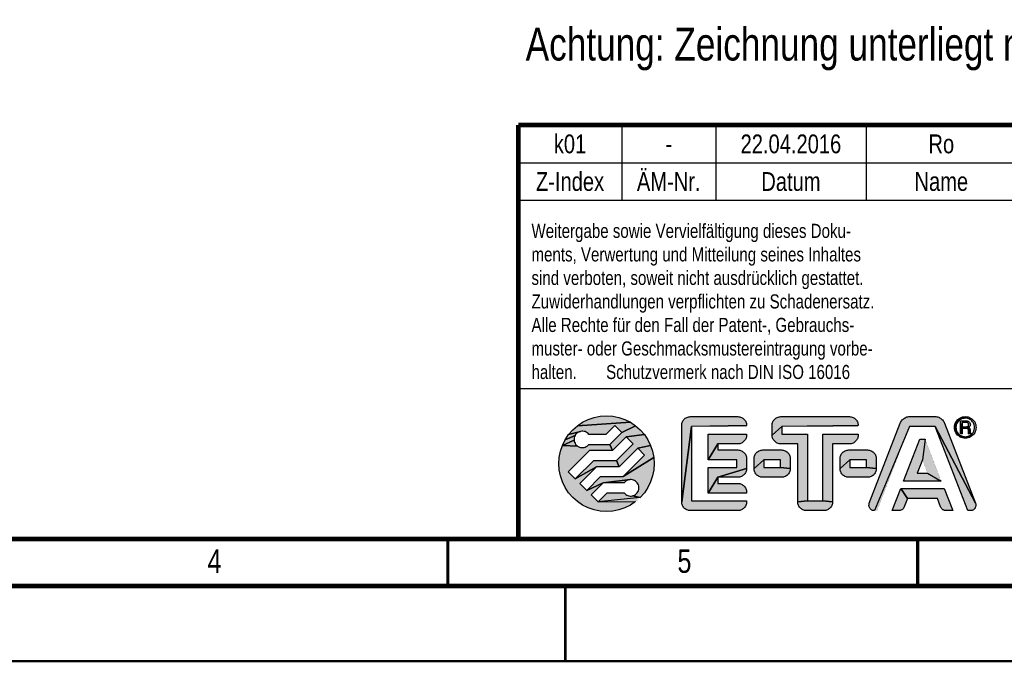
# Model space of a CAD drawing. Extents: x 0 to 420, y 0 to 297.
# Tile 14 of 36: x 172 to 277, y 0 to 68. Entities that reach past the tile are written whole.
import ezdxf

# ---------------------------------------------------------------- set-up
doc = ezdxf.new("R2010")
doc.units = 0
doc.header["$LTSCALE"] = 23.1
for name, color, linetype in [('T-REX12-TA1-1XX_DXF_FORMAT', 7, 'CONTINUOUS'), ('T-REX12-TA1-1XX_DXF_TEXT', 7, 'CONTINUOUS'), ('T-REX12-TA1-DXF_CONTINUOUS_LINE', 7, 'CONTINUOUS')]:
    doc.layers.add(name, color=color, linetype=linetype)
doc.styles.get("Standard").update_dxf_attribs({"font": 'txt', "width": 0.8})

# ---------------------------------------------------------------- blocks, each defined once
blk = doc.blocks.new('FRM-LOGO_BL3', base_point=(251.5, 21))
at = {"layer": 'T-REX12-TA1-DXF_CONTINUOUS_LINE', "linetype": 'CONTINUOUS'}
for points in [[(235.27, 25.06), (234.31, 24.1), (232.5, 24.1), (232.42, 24.19), (232.33, 24.28), (232.22, 24.34), (232.11, 24.4), (231.99, 24.43), (231.87, 24.45), (231.74, 24.45), (231.62, 24.43), (230.35, 24.09), (230.79, 24.59), (231.29, 25.03), (236.92, 25.4), (237.47, 25.03), (236.01, 24.32)], [(234.38, 26.08), (235.04, 26.04), (235.69, 25.91), (236.32, 25.69), (236.92, 25.4), (231.29, 25.03), (231.84, 25.4), (232.43, 25.69), (233.06, 25.91), (233.72, 26.04)], [(243.21, 25.99), (243.3, 26), (248.35, 26), (248.45, 25.99), (248.55, 25.98), (248.64, 25.95), (248.73, 25.92), (248.82, 25.88), (248.9, 25.82), (248.97, 25.76), (249.04, 25.69), (249.1, 25.62), (249.16, 25.54), (249.2, 25.45), (249.23, 25.36), (249.26, 25.27), (249.27, 25.17), (249.28, 25.07), (243.43, 24.95), (242.38, 16.92), (242.38, 25.07), (242.38, 25.17), (242.4, 25.27), (242.42, 25.36), (242.46, 25.45), (242.5, 25.54), (242.56, 25.62), (242.62, 25.69), (242.69, 25.76), (242.76, 25.82), (242.84, 25.88), (242.93, 25.92), (243.02, 25.95), (243.11, 25.98)], [(252.83, 25.99), (252.93, 26), (260.23, 26), (260.33, 25.99), (260.42, 25.98), (260.51, 25.95), (260.61, 25.92), (260.69, 25.88), (260.77, 25.82), (260.85, 25.76), (260.92, 25.69), (260.98, 25.62), (261.03, 25.54), (261.07, 25.45), (261.11, 25.36), (261.13, 25.27), (261.15, 25.17), (261.15, 25.07), (253.05, 24.95), (252, 24.02), (252, 25.07), (252.01, 25.17), (252.02, 25.27), (252.05, 25.36), (252.08, 25.45), (252.13, 25.54), (252.18, 25.62), (252.24, 25.69), (252.31, 25.76), (252.39, 25.82), (252.47, 25.88), (252.55, 25.92), (252.64, 25.95), (252.74, 25.98)], [(266.55, 26), (266.65, 26), (269.32, 26), (269.43, 26), (269.53, 25.98), (269.63, 25.96), (269.72, 25.93), (269.82, 25.88), (269.9, 25.83), (269.99, 25.78), (270.07, 25.71), (270.14, 25.64), (270.2, 25.56), (270.26, 25.48), (270.31, 25.39), (270.35, 25.3), (273.64, 16.78), (269.36, 24.95), (266.62, 24.95), (262.88, 16), (262.81, 16), (262.75, 16.01), (262.68, 16.03), (262.62, 16.06), (262.57, 16.09), (262.51, 16.13), (262.47, 16.17), (262.42, 16.22), (262.39, 16.28), (262.35, 16.34), (262.33, 16.4), (262.31, 16.46), (262.3, 16.52), (262.3, 16.59), (262.31, 16.66), (262.32, 16.72), (262.34, 16.78), (265.63, 25.3), (265.67, 25.39), (265.72, 25.48), (265.78, 25.56), (265.84, 25.64), (265.91, 25.71), (265.99, 25.78), (266.07, 25.83), (266.16, 25.88), (266.26, 25.93), (266.35, 25.96), (266.45, 25.98)], [(271.76, 25.45), (271.69, 25.34), (271.63, 25.23), (271.59, 25.11), (271.57, 24.98), (271.56, 24.85), (271.41, 24.7), (271.4, 24.85), (271.41, 25), (271.44, 25.15), (271.49, 25.29), (271.55, 25.43), (271.85, 25.55)], [(272.17, 25.76), (272.05, 25.71), (271.95, 25.64), (271.85, 25.55), (271.55, 25.43), (271.64, 25.55), (271.74, 25.66), (271.85, 25.76), (272.42, 25.83), (272.29, 25.81)], [(272.55, 26), (272.7, 25.99), (272.85, 25.96), (272.99, 25.91), (273.12, 25.85), (273.25, 25.76), (273.36, 25.66), (273.46, 25.55), (273.55, 25.43), (273.61, 25.29), (273.66, 25.15), (273.69, 25), (273.7, 24.85), (273.69, 24.7), (273.66, 24.55), (273.61, 24.41), (273.55, 24.28), (273.46, 24.15), (273.36, 24.04), (273.25, 23.94), (272.81, 23.89), (272.93, 23.94), (273.04, 23.99), (273.15, 24.06), (273.25, 24.15), (273.33, 24.25), (273.41, 24.35), (273.46, 24.47), (273.51, 24.59), (273.53, 24.72), (273.54, 24.85), (273.53, 24.98), (273.51, 25.11), (273.46, 25.23), (273.41, 25.34), (273.33, 25.45), (273.25, 25.55), (273.15, 25.64), (273.04, 25.71), (272.93, 25.76), (272.81, 25.81), (272.68, 25.83), (272.55, 25.84), (272.42, 25.83), (271.85, 25.76), (271.97, 25.85), (272.11, 25.91), (272.25, 25.96), (272.4, 25.99)], [(272.23, 25.38), (272.05, 24.16), (272.05, 25.54), (272.71, 25.54), (272.76, 25.54), (272.8, 25.53), (272.85, 25.51), (272.89, 25.49), (272.94, 25.46), (272.97, 25.43), (273, 25.4), (273.03, 25.35), (273.05, 25.31), (273.07, 25.27), (273.08, 25.22), (273.09, 25.17), (273.08, 25.12), (273.07, 25.07), (273.06, 25.02), (273.04, 24.98), (273.01, 24.94), (272.98, 24.9), (272.71, 24.91), (272.74, 24.92), (272.76, 24.93), (272.79, 24.94), (272.82, 24.96), (272.84, 24.98), (272.86, 25), (272.88, 25.03), (272.89, 25.06), (272.9, 25.09), (272.91, 25.12), (272.91, 25.15), (272.91, 25.18), (272.9, 25.21), (272.89, 25.24), (272.88, 25.26), (272.86, 25.29), (272.84, 25.31), (272.82, 25.33), (272.79, 25.35), (272.76, 25.36), (272.74, 25.37), (272.71, 25.38), (272.68, 25.38)], [(272.68, 24.91), (272.71, 24.91), (272.98, 24.9), (272.23, 24.75), (272.23, 24.16), (272.05, 24.16), (272.23, 25.38), (272.23, 24.91)], [(231.1, 24.1), (231.04, 23.99), (229.98, 23.54), (230.35, 24.09), (231.62, 24.43), (231.5, 24.39), (231.38, 24.34), (231.28, 24.28), (231.19, 24.19)], [(237.97, 24.59), (238.41, 24.09), (236.48, 23.85), (235.02, 22.38), (234.74, 23.05), (236.01, 24.32), (237.47, 25.03)], [(249.28, 17.05), (249.28, 16.92), (249.27, 16.83), (249.26, 16.73), (249.23, 16.64), (249.2, 16.55), (249.16, 16.46), (249.1, 16.38), (249.04, 16.31), (248.97, 16.24), (248.9, 16.18), (248.82, 16.12), (248.73, 16.08), (248.64, 16.05), (248.55, 16.02), (248.45, 16.01), (248.35, 16), (243.3, 16), (243.21, 16.01), (243.11, 16.02), (243.02, 16.05), (242.93, 16.08), (242.84, 16.12), (242.76, 16.18), (242.69, 16.24), (242.62, 16.31), (242.56, 16.38), (242.5, 16.46), (242.46, 16.55), (242.42, 16.64), (242.4, 16.73), (242.38, 16.83), (242.38, 16.92), (243.43, 24.95), (243.43, 17.05)], [(248.45, 23.11), (248.35, 23.1), (246.23, 23.1), (245.18, 21.4), (245.18, 24.15), (249.28, 24.15), (249.28, 24.02), (249.27, 23.93), (249.26, 23.83), (249.23, 23.74), (249.2, 23.65), (249.16, 23.56), (249.1, 23.48), (249.04, 23.41), (248.97, 23.34), (248.9, 23.28), (248.82, 23.22), (248.73, 23.18), (248.64, 23.15), (248.55, 23.12)], [(255.78, 24.15), (255.78, 17.05), (254.73, 16.92), (254.73, 23.1), (252.93, 23.1), (252.83, 23.11), (252.74, 23.12), (252.64, 23.15), (252.55, 23.18), (252.47, 23.22), (252.39, 23.28), (252.31, 23.34), (252.24, 23.41), (252.18, 23.48), (252.13, 23.56), (252.08, 23.65), (252.05, 23.74), (252.02, 23.83), (252.01, 23.93), (252, 24.02), (253.05, 24.95), (253.05, 24.15)], [(260.33, 23.11), (260.23, 23.1), (258.43, 23.1), (258.43, 16.92), (257.38, 17.05), (257.38, 24.15), (261.15, 24.15), (261.15, 24.02), (261.15, 23.93), (261.13, 23.83), (261.11, 23.74), (261.07, 23.65), (261.03, 23.56), (260.98, 23.48), (260.92, 23.41), (260.85, 23.34), (260.77, 23.28), (260.69, 23.22), (260.61, 23.18), (260.51, 23.15), (260.42, 23.12)], [(273.17, 16), (273.1, 16), (272.81, 16), (269.36, 24.95), (273.64, 16.78), (273.66, 16.72), (273.67, 16.66), (273.68, 16.59), (273.67, 16.52), (273.66, 16.46), (273.65, 16.4), (273.62, 16.34), (273.59, 16.28), (273.56, 16.22), (273.51, 16.17), (273.46, 16.13), (273.41, 16.09), (273.35, 16.06), (273.29, 16.03), (273.23, 16.01)], [(271.57, 24.72), (271.59, 24.59), (271.63, 24.47), (271.69, 24.35), (271.76, 24.25), (271.64, 24.15), (271.55, 24.28), (271.49, 24.41), (271.44, 24.55), (271.41, 24.7), (271.56, 24.85)], [(271.85, 24.15), (271.95, 24.06), (272.05, 23.99), (272.17, 23.94), (271.97, 23.85), (271.85, 23.94), (271.74, 24.04), (271.64, 24.15), (271.76, 24.25)], [(272.23, 24.75), (272.98, 24.9), (272.95, 24.87), (272.91, 24.84), (272.92, 24.83), (272.94, 24.82), (272.96, 24.81), (272.98, 24.79), (272.99, 24.78), (273.01, 24.76), (273.02, 24.75), (273.03, 24.73), (273.04, 24.71), (273.05, 24.69), (273.05, 24.67), (273.06, 24.64), (273.06, 24.62), (273.07, 24.29), (273.07, 24.28), (272.9, 24.27), (272.9, 24.29), (272.88, 24.57), (272.88, 24.59), (272.88, 24.61), (272.87, 24.63), (272.87, 24.64), (272.86, 24.66), (272.85, 24.68), (272.83, 24.69), (272.82, 24.71), (272.8, 24.72), (272.79, 24.73), (272.77, 24.74), (272.75, 24.74), (272.73, 24.75), (272.71, 24.75), (272.69, 24.75)], [(273.08, 24.27), (273.08, 24.26), (272.9, 24.24), (272.9, 24.27), (273.07, 24.28)], [(273.08, 24.25), (273.09, 24.24), (272.9, 24.22), (272.9, 24.24), (273.08, 24.26)], [(273.1, 24.23), (273.1, 24.22), (272.91, 24.2), (272.9, 24.22), (273.09, 24.24), (273.09, 24.24)], [(273.12, 24.21), (273.12, 24.2), (272.91, 24.18), (272.91, 24.2), (273.1, 24.22), (273.11, 24.21)], [(273.14, 24.19), (273.14, 24.16), (272.92, 24.16), (272.91, 24.18), (273.12, 24.2), (273.13, 24.2)], [(232.42, 22.96), (232.5, 23.05), (234.74, 23.05), (235.02, 22.38), (232.59, 22.38), (230.32, 20.11), (231.06, 19.37), (233.3, 20.67), (231.53, 18.9), (232.28, 18.15), (234.01, 18.95), (232.75, 17.68), (233.49, 16.94), (237.47, 16.97), (236.92, 16.6), (236.32, 16.31), (235.69, 16.09), (235.04, 15.96), (234.38, 15.92), (233.72, 15.96), (233.06, 16.09), (232.43, 16.31), (231.84, 16.6), (231.29, 16.97), (230.79, 17.41), (230.35, 17.91), (229.98, 18.46), (229.69, 19.06), (229.47, 19.69), (229.34, 20.34), (229.3, 21), (229.34, 21.66), (229.47, 22.31), (229.69, 22.94), (231.28, 22.87), (231.38, 22.81), (231.5, 22.76), (231.62, 22.72), (231.74, 22.7), (231.87, 22.7), (231.99, 22.72), (232.11, 22.75), (232.22, 22.81), (232.33, 22.87)], [(230.93, 23.64), (230.93, 23.51), (229.69, 22.94), (229.98, 23.54), (231.04, 23.99), (230.98, 23.88), (230.95, 23.76)], [(231.19, 22.96), (231.28, 22.87), (229.69, 22.94), (230.93, 23.51), (230.95, 23.39), (230.98, 23.27), (231.04, 23.16), (231.1, 23.05)], [(238.41, 24.09), (238.78, 23.54), (239.07, 22.94), (237.7, 22.63), (235.73, 20.67), (235.45, 21.33), (237.23, 23.1), (236.48, 23.85)], [(249.28, 21.52), (249.28, 20.47), (246.23, 19.55), (245.18, 17.85), (245.18, 20.6), (248.23, 20.6), (248.23, 21.4), (245.18, 21.4), (246.23, 23.1), (246.23, 22.45), (248.35, 22.45), (248.45, 22.44), (248.55, 22.43), (248.64, 22.4), (248.73, 22.37), (248.82, 22.33), (248.9, 22.27), (248.97, 22.21), (249.04, 22.14), (249.1, 22.07), (249.16, 21.99), (249.2, 21.9), (249.23, 21.81), (249.26, 21.72), (249.27, 21.62)], [(268.54, 20), (269.99, 19.15), (265.99, 19.15), (267.71, 23.6), (268.27, 23.6), (267.99, 21.42), (267.44, 20)], [(272.55, 23.86), (272.68, 23.87), (273.25, 23.94), (273.12, 23.85), (272.99, 23.79), (272.85, 23.74), (272.7, 23.71), (272.55, 23.7), (272.4, 23.71), (272.25, 23.74), (272.11, 23.79), (271.97, 23.85), (272.17, 23.94), (272.29, 23.89), (272.42, 23.87)], [(239.07, 22.94), (239.29, 22.31), (239.42, 21.66), (236.17, 19.62), (238.44, 21.89), (237.7, 22.63)], [(250.91, 22.44), (251, 22.45), (253, 22.45), (253.1, 22.44), (253.2, 22.43), (253.29, 22.4), (253.38, 22.37), (253.47, 22.33), (253.55, 22.27), (253.62, 22.21), (253.69, 22.14), (253.75, 22.07), (253.81, 21.99), (253.85, 21.9), (253.88, 21.81), (253.91, 21.72), (253.92, 21.62), (253.93, 21.52), (253.93, 20.47), (252.88, 20.6), (252.88, 21.4), (251.13, 21.4), (250.08, 20.47), (250.08, 21.52), (250.08, 21.62), (250.1, 21.72), (250.12, 21.81), (250.16, 21.9), (250.2, 21.99), (250.26, 22.07), (250.32, 22.14), (250.39, 22.21), (250.46, 22.27), (250.54, 22.33), (250.63, 22.37), (250.72, 22.4), (250.81, 22.43)], [(260.06, 22.44), (260.15, 22.45), (262.15, 22.45), (262.25, 22.44), (262.35, 22.43), (262.44, 22.4), (262.53, 22.37), (262.62, 22.33), (262.7, 22.27), (262.77, 22.21), (262.84, 22.14), (262.9, 22.07), (262.96, 21.99), (263, 21.9), (263.03, 21.81), (263.06, 21.72), (263.07, 21.62), (263.08, 21.52), (263.08, 20.47), (262.03, 20.6), (262.03, 21.4), (260.28, 21.4), (259.23, 20.47), (259.23, 21.52), (259.23, 21.62), (259.25, 21.72), (259.27, 21.81), (259.31, 21.9), (259.35, 21.99), (259.41, 22.07), (259.47, 22.14), (259.54, 22.21), (259.61, 22.27), (259.69, 22.33), (259.78, 22.37), (259.87, 22.4), (259.96, 22.43)], [(233.3, 20.67), (231.06, 19.37), (233.03, 21.33), (235.45, 21.33), (235.73, 20.67)], [(239.29, 19.69), (239.07, 19.06), (238.78, 18.46), (238.41, 17.91), (237.97, 17.41), (237.14, 17.57), (237.26, 17.61), (237.37, 17.66), (237.48, 17.72), (237.57, 17.81), (237.65, 17.9), (237.72, 18.01), (237.77, 18.12), (237.81, 18.24), (237.83, 18.36), (237.83, 18.49), (237.81, 18.61), (237.77, 18.73), (237.72, 18.84), (237.65, 18.95), (237.57, 19.04), (237.48, 19.13), (237.37, 19.19), (237.26, 19.24), (237.14, 19.28), (237.02, 19.3), (236.89, 19.3), (234.01, 18.95), (232.28, 18.15), (233.74, 19.62), (236.17, 19.62), (239.42, 21.66), (239.46, 21), (239.42, 20.34)], [(252.88, 20.6), (253.93, 20.47), (253.92, 20.38), (253.91, 20.28), (253.88, 20.19), (253.85, 20.1), (253.81, 20.01), (253.75, 19.93), (253.69, 19.86), (253.62, 19.79), (253.55, 19.73), (253.47, 19.67), (253.38, 19.63), (253.29, 19.6), (253.2, 19.57), (253.1, 19.56), (253, 19.55), (251, 19.55), (250.91, 19.56), (250.81, 19.57), (250.72, 19.6), (250.63, 19.63), (250.54, 19.67), (250.46, 19.73), (250.39, 19.79), (250.32, 19.86), (250.26, 19.93), (250.2, 20.01), (250.16, 20.1), (250.12, 20.19), (250.1, 20.28), (250.08, 20.38), (250.08, 20.47), (251.13, 21.4), (251.13, 20.6)], [(262.03, 20.6), (263.08, 20.47), (263.07, 20.38), (263.06, 20.28), (263.03, 20.19), (263, 20.1), (262.96, 20.01), (262.9, 19.93), (262.84, 19.86), (262.77, 19.79), (262.7, 19.73), (262.62, 19.67), (262.53, 19.63), (262.44, 19.6), (262.35, 19.57), (262.25, 19.56), (262.15, 19.55), (260.15, 19.55), (260.06, 19.56), (259.96, 19.57), (259.87, 19.6), (259.78, 19.63), (259.69, 19.67), (259.61, 19.73), (259.54, 19.79), (259.47, 19.86), (259.41, 19.93), (259.35, 20.01), (259.31, 20.1), (259.27, 20.19), (259.25, 20.28), (259.23, 20.38), (259.23, 20.47), (260.28, 21.4), (260.28, 20.6)], [(248.45, 19.56), (248.35, 19.55), (246.23, 19.55), (249.28, 20.47), (249.27, 20.38), (249.26, 20.28), (249.23, 20.19), (249.2, 20.1), (249.16, 20.01), (249.1, 19.93), (249.04, 19.86), (248.97, 19.79), (248.9, 19.73), (248.82, 19.67), (248.73, 19.63), (248.64, 19.6), (248.55, 19.57)], [(236.34, 19.04), (236.25, 18.95), (234.01, 18.95), (236.89, 19.3), (236.77, 19.28), (236.65, 19.25), (236.54, 19.19), (236.43, 19.13)], [(249.28, 17.98), (249.28, 17.85), (245.18, 17.85), (246.23, 19.55), (246.23, 18.9), (248.35, 18.9), (248.45, 18.89), (248.55, 18.88), (248.64, 18.85), (248.73, 18.82), (248.82, 18.78), (248.9, 18.72), (248.97, 18.66), (249.04, 18.59), (249.1, 18.52), (249.16, 18.44), (249.2, 18.35), (249.23, 18.26), (249.26, 18.17), (249.27, 18.07)], [(236.89, 17.55), (237.02, 17.55), (237.14, 17.57), (237.97, 17.41), (233.49, 16.94), (234.45, 17.9), (236.25, 17.9), (236.34, 17.81), (236.43, 17.72), (236.54, 17.66), (236.65, 17.6), (236.77, 17.57)], [(265.53, 16), (265.47, 16), (264.77, 16), (265.68, 18.35), (266.4, 17.3), (266.05, 16.4), (266.03, 16.35), (266, 16.3), (265.97, 16.25), (265.93, 16.2), (265.89, 16.16), (265.85, 16.13), (265.8, 16.09), (265.75, 16.07), (265.7, 16.04), (265.64, 16.02), (265.58, 16.01)], [(270.3, 18.35), (271.21, 16), (270.51, 16), (270.45, 16), (270.39, 16.01), (270.34, 16.02), (270.28, 16.04), (270.23, 16.07), (270.18, 16.09), (270.13, 16.13), (270.09, 16.16), (270.05, 16.2), (270.01, 16.25), (269.98, 16.3), (269.95, 16.35), (269.93, 16.4), (269.58, 17.3), (266.4, 17.3), (265.68, 18.35)], [(257.38, 17.05), (258.43, 16.92), (258.42, 16.83), (258.41, 16.73), (258.38, 16.64), (258.35, 16.55), (258.31, 16.46), (258.25, 16.38), (258.19, 16.31), (258.12, 16.24), (258.05, 16.18), (257.97, 16.12), (257.88, 16.08), (257.79, 16.05), (257.7, 16.02), (257.6, 16.01), (257.5, 16), (255.65, 16), (255.56, 16.01), (255.46, 16.02), (255.37, 16.05), (255.28, 16.08), (255.19, 16.12), (255.11, 16.18), (255.04, 16.24), (254.97, 16.31), (254.91, 16.38), (254.85, 16.46), (254.81, 16.55), (254.77, 16.64), (254.75, 16.73), (254.73, 16.83), (254.73, 16.92), (255.78, 17.05)]]:
    blk.add_hatch(color=7, dxfattribs=at).paths.add_polyline_path(points)
at = {"layer": 'T-REX12-TA1-DXF_CONTINUOUS_LINE', "color": 7, "linetype": 'CONTINUOUS', "const_width": 0.01}
for points in [[(239.46, 21, 1), (229.3, 21)], [(243.3, 26, 0.414214), (242.38, 25.07)], [(249.28, 25.07, 0.414214), (248.35, 26)], [(252.93, 26, 0.414214), (252, 25.07)], [(261.15, 25.07, 0.414214), (260.23, 26)], [(266.65, 26, 0.309998), (265.63, 25.3)], [(270.35, 25.3, 0.309998), (269.32, 26)], [(273.7, 24.85, 1), (271.4, 24.85)], [(273.54, 24.85, 1), (271.56, 24.85)], [(272.68, 24.91, 1), (272.68, 25.38)], [(272.91, 24.84, 0.756108), (272.71, 25.54)], [(232.5, 24.1, 3), (232.5, 23.05)], [(271.4, 24.85, 1), (273.7, 24.85)], [(271.56, 24.85, 1), (273.54, 24.85)], [(272.88, 24.57, 0.401491), (272.69, 24.75)], [(272.9, 24.29, 0.068239), (272.92, 24.16)], [(273.06, 24.62, 0.294001), (272.91, 24.84)], [(273.07, 24.29, 0.281712), (273.14, 24.19)], [(248.35, 23.1, 0.414214), (249.28, 24.02)], [(252, 24.02, 0.414214), (252.93, 23.1)], [(260.23, 23.1, 0.414214), (261.15, 24.02)], [(249.28, 21.52, 0.414214), (248.35, 22.45)], [(251, 22.45, 0.414214), (250.08, 21.52)], [(253.93, 21.52, 0.414214), (253, 22.45)], [(260.15, 22.45, 0.414214), (259.23, 21.52)], [(263.08, 21.52, 0.414214), (262.15, 22.45)], [(229.3, 21, 1), (239.46, 21)], [(248.35, 19.55, 0.414214), (249.28, 20.47)], [(250.08, 20.47, 0.414214), (251, 19.55)], [(253, 19.55, 0.414214), (253.93, 20.47)], [(259.23, 20.47, 0.414214), (260.15, 19.55)], [(262.15, 19.55, 0.414214), (263.08, 20.47)], [(236.25, 17.9, 3), (236.25, 18.95)], [(249.28, 17.98, 0.414214), (248.35, 18.9)], [(242.38, 16.92, 0.414214), (243.3, 16)], [(248.35, 16, 0.414214), (249.28, 16.92)], [(254.73, 16.92, 0.414214), (255.65, 16)], [(257.5, 16, 0.414214), (258.43, 16.92)], [(262.34, 16.78, 0.526719), (262.88, 16)], [(273.1, 16, 0.526719), (273.64, 16.78)], [(265.47, 16, 0.309998), (266.05, 16.4)], [(269.93, 16.4, 0.309998), (270.51, 16)]]:
    blk.add_lwpolyline(points, format="xyb", dxfattribs=at)
at = {"layer": 'T-REX12-TA1-DXF_CONTINUOUS_LINE', "color": 7, "linetype": 'CONTINUOUS'}
for points in [[(235.27, 25.06), (234.31, 24.1), (232.5, 24.1), (232.42, 24.19), (232.33, 24.28), (232.22, 24.34), (232.11, 24.4), (231.99, 24.43), (231.87, 24.45), (231.74, 24.45), (231.62, 24.43), (230.35, 24.09), (230.79, 24.59), (231.29, 25.03), (236.92, 25.4), (237.47, 25.03), (236.01, 24.32), (235.27, 25.06)], [(234.38, 26.08), (235.04, 26.04), (235.69, 25.91), (236.32, 25.69), (236.92, 25.4), (231.29, 25.03), (231.84, 25.4), (232.43, 25.69), (233.06, 25.91), (233.72, 26.04), (234.38, 26.08)], [(243.21, 25.99), (243.3, 26), (248.35, 26), (248.45, 25.99), (248.55, 25.98), (248.64, 25.95), (248.73, 25.92), (248.82, 25.88), (248.9, 25.82), (248.97, 25.76), (249.04, 25.69), (249.1, 25.62), (249.16, 25.54), (249.2, 25.45), (249.23, 25.36), (249.26, 25.27), (249.27, 25.17), (249.28, 25.07), (243.43, 24.95), (242.38, 16.92), (242.38, 25.07), (242.38, 25.17), (242.4, 25.27), (242.42, 25.36), (242.46, 25.45), (242.5, 25.54), (242.56, 25.62), (242.62, 25.69), (242.69, 25.76), (242.76, 25.82), (242.84, 25.88), (242.93, 25.92), (243.02, 25.95), (243.11, 25.98), (243.21, 25.99)], [(252.83, 25.99), (252.93, 26), (260.23, 26), (260.33, 25.99), (260.42, 25.98), (260.51, 25.95), (260.61, 25.92), (260.69, 25.88), (260.77, 25.82), (260.85, 25.76), (260.92, 25.69), (260.98, 25.62), (261.03, 25.54), (261.07, 25.45), (261.11, 25.36), (261.13, 25.27), (261.15, 25.17), (261.15, 25.07), (253.05, 24.95), (252, 24.02), (252, 25.07), (252.01, 25.17), (252.02, 25.27), (252.05, 25.36), (252.08, 25.45), (252.13, 25.54), (252.18, 25.62), (252.24, 25.69), (252.31, 25.76), (252.39, 25.82), (252.47, 25.88), (252.55, 25.92), (252.64, 25.95), (252.74, 25.98), (252.83, 25.99)], [(266.55, 26), (266.65, 26), (269.32, 26), (269.43, 26), (269.53, 25.98), (269.63, 25.96), (269.72, 25.93), (269.82, 25.88), (269.9, 25.83), (269.99, 25.78), (270.07, 25.71), (270.14, 25.64), (270.2, 25.56), (270.26, 25.48), (270.31, 25.39), (270.35, 25.3), (273.64, 16.78), (269.36, 24.95), (266.62, 24.95), (262.88, 16), (262.81, 16), (262.75, 16.01), (262.68, 16.03), (262.62, 16.06), (262.57, 16.09), (262.51, 16.13), (262.47, 16.17), (262.42, 16.22), (262.39, 16.28), (262.35, 16.34), (262.33, 16.4), (262.31, 16.46), (262.3, 16.52), (262.3, 16.59), (262.31, 16.66), (262.32, 16.72), (262.34, 16.78), (265.63, 25.3), (265.67, 25.39), (265.72, 25.48), (265.78, 25.56), (265.84, 25.64), (265.91, 25.71), (265.99, 25.78), (266.07, 25.83), (266.16, 25.88), (266.26, 25.93), (266.35, 25.96), (266.45, 25.98), (266.55, 26)], [(271.76, 25.45), (271.69, 25.34), (271.63, 25.23), (271.59, 25.11), (271.57, 24.98), (271.56, 24.85), (271.41, 24.7), (271.4, 24.85), (271.41, 25), (271.44, 25.15), (271.49, 25.29), (271.55, 25.43), (271.85, 25.55), (271.76, 25.45)], [(272.17, 25.76), (272.05, 25.71), (271.95, 25.64), (271.85, 25.55), (271.55, 25.43), (271.64, 25.55), (271.74, 25.66), (271.85, 25.76), (272.42, 25.83), (272.29, 25.81), (272.17, 25.76)], [(272.55, 26), (272.7, 25.99), (272.85, 25.96), (272.99, 25.91), (273.12, 25.85), (273.25, 25.76), (273.36, 25.66), (273.46, 25.55), (273.55, 25.43), (273.61, 25.29), (273.66, 25.15), (273.69, 25), (273.7, 24.85), (273.69, 24.7), (273.66, 24.55), (273.61, 24.41), (273.55, 24.28), (273.46, 24.15), (273.36, 24.04), (273.25, 23.94), (272.81, 23.89), (272.93, 23.94), (273.04, 23.99), (273.15, 24.06), (273.25, 24.15), (273.33, 24.25), (273.41, 24.35), (273.46, 24.47), (273.51, 24.59), (273.53, 24.72), (273.54, 24.85), (273.53, 24.98), (273.51, 25.11), (273.46, 25.23), (273.41, 25.34), (273.33, 25.45), (273.25, 25.55), (273.15, 25.64), (273.04, 25.71), (272.93, 25.76), (272.81, 25.81), (272.68, 25.83), (272.55, 25.84), (272.42, 25.83), (271.85, 25.76), (271.97, 25.85), (272.11, 25.91), (272.25, 25.96), (272.4, 25.99), (272.55, 26)], [(272.23, 25.38), (272.05, 24.16), (272.05, 25.54), (272.71, 25.54), (272.76, 25.54), (272.8, 25.53), (272.85, 25.51), (272.89, 25.49), (272.94, 25.46), (272.97, 25.43), (273, 25.4), (273.03, 25.35), (273.05, 25.31), (273.07, 25.27), (273.08, 25.22), (273.09, 25.17), (273.08, 25.12), (273.07, 25.07), (273.06, 25.02), (273.04, 24.98), (273.01, 24.94), (272.98, 24.9), (272.71, 24.91), (272.74, 24.92), (272.76, 24.93), (272.79, 24.94), (272.82, 24.96), (272.84, 24.98), (272.86, 25), (272.88, 25.03), (272.89, 25.06), (272.9, 25.09), (272.91, 25.12), (272.91, 25.15), (272.91, 25.18), (272.9, 25.21), (272.89, 25.24), (272.88, 25.26), (272.86, 25.29), (272.84, 25.31), (272.82, 25.33), (272.79, 25.35), (272.76, 25.36), (272.74, 25.37), (272.71, 25.38), (272.68, 25.38), (272.23, 25.38)], [(272.68, 24.91), (272.71, 24.91), (272.98, 24.9), (272.23, 24.75), (272.23, 24.16), (272.05, 24.16), (272.23, 25.38), (272.23, 24.91), (272.68, 24.91)], [(231.1, 24.1), (231.04, 23.99), (229.98, 23.54), (230.35, 24.09), (231.62, 24.43), (231.5, 24.39), (231.38, 24.34), (231.28, 24.28), (231.19, 24.19), (231.1, 24.1)], [(237.97, 24.59), (238.41, 24.09), (236.48, 23.85), (235.02, 22.38), (234.74, 23.05), (236.01, 24.32), (237.47, 25.03), (237.97, 24.59)], [(249.28, 17.05), (249.28, 16.92), (249.27, 16.83), (249.26, 16.73), (249.23, 16.64), (249.2, 16.55), (249.16, 16.46), (249.1, 16.38), (249.04, 16.31), (248.97, 16.24), (248.9, 16.18), (248.82, 16.12), (248.73, 16.08), (248.64, 16.05), (248.55, 16.02), (248.45, 16.01), (248.35, 16), (243.3, 16), (243.21, 16.01), (243.11, 16.02), (243.02, 16.05), (242.93, 16.08), (242.84, 16.12), (242.76, 16.18), (242.69, 16.24), (242.62, 16.31), (242.56, 16.38), (242.5, 16.46), (242.46, 16.55), (242.42, 16.64), (242.4, 16.73), (242.38, 16.83), (242.38, 16.92), (243.43, 24.95), (243.43, 17.05), (249.28, 17.05)], [(248.45, 23.11), (248.35, 23.1), (246.23, 23.1), (245.18, 21.4), (245.18, 24.15), (249.28, 24.15), (249.28, 24.02), (249.27, 23.93), (249.26, 23.83), (249.23, 23.74), (249.2, 23.65), (249.16, 23.56), (249.1, 23.48), (249.04, 23.41), (248.97, 23.34), (248.9, 23.28), (248.82, 23.22), (248.73, 23.18), (248.64, 23.15), (248.55, 23.12), (248.45, 23.11)], [(255.78, 24.15), (255.78, 17.05), (254.73, 16.92), (254.73, 23.1), (252.93, 23.1), (252.83, 23.11), (252.74, 23.12), (252.64, 23.15), (252.55, 23.18), (252.47, 23.22), (252.39, 23.28), (252.31, 23.34), (252.24, 23.41), (252.18, 23.48), (252.13, 23.56), (252.08, 23.65), (252.05, 23.74), (252.02, 23.83), (252.01, 23.93), (252, 24.02), (253.05, 24.95), (253.05, 24.15), (255.78, 24.15)], [(260.33, 23.11), (260.23, 23.1), (258.43, 23.1), (258.43, 16.92), (257.38, 17.05), (257.38, 24.15), (261.15, 24.15), (261.15, 24.02), (261.15, 23.93), (261.13, 23.83), (261.11, 23.74), (261.07, 23.65), (261.03, 23.56), (260.98, 23.48), (260.92, 23.41), (260.85, 23.34), (260.77, 23.28), (260.69, 23.22), (260.61, 23.18), (260.51, 23.15), (260.42, 23.12), (260.33, 23.11)], [(273.17, 16), (273.1, 16), (272.81, 16), (269.36, 24.95), (273.64, 16.78), (273.66, 16.72), (273.67, 16.66), (273.68, 16.59), (273.67, 16.52), (273.66, 16.46), (273.65, 16.4), (273.62, 16.34), (273.59, 16.28), (273.56, 16.22), (273.51, 16.17), (273.46, 16.13), (273.41, 16.09), (273.35, 16.06), (273.29, 16.03), (273.23, 16.01), (273.17, 16)], [(271.57, 24.72), (271.59, 24.59), (271.63, 24.47), (271.69, 24.35), (271.76, 24.25), (271.64, 24.15), (271.55, 24.28), (271.49, 24.41), (271.44, 24.55), (271.41, 24.7), (271.56, 24.85), (271.57, 24.72)], [(271.85, 24.15), (271.95, 24.06), (272.05, 23.99), (272.17, 23.94), (271.97, 23.85), (271.85, 23.94), (271.74, 24.04), (271.64, 24.15), (271.76, 24.25), (271.85, 24.15)], [(272.23, 24.75), (272.98, 24.9), (272.95, 24.87), (272.91, 24.84), (272.92, 24.83), (272.94, 24.82), (272.96, 24.81), (272.98, 24.79), (272.99, 24.78), (273.01, 24.76), (273.02, 24.75), (273.03, 24.73), (273.04, 24.71), (273.05, 24.69), (273.05, 24.67), (273.06, 24.64), (273.06, 24.62), (273.07, 24.29), (273.07, 24.28), (272.9, 24.27), (272.9, 24.29), (272.88, 24.57), (272.88, 24.59), (272.88, 24.61), (272.87, 24.63), (272.87, 24.64), (272.86, 24.66), (272.85, 24.68), (272.83, 24.69), (272.82, 24.71), (272.8, 24.72), (272.79, 24.73), (272.77, 24.74), (272.75, 24.74), (272.73, 24.75), (272.71, 24.75), (272.69, 24.75), (272.23, 24.75)], [(273.08, 24.27), (273.08, 24.26), (272.9, 24.24), (272.9, 24.27), (273.07, 24.28), (273.08, 24.27)], [(273.08, 24.25), (273.09, 24.24), (272.9, 24.22), (272.9, 24.24), (273.08, 24.26), (273.08, 24.25)], [(273.1, 24.23), (273.1, 24.22), (272.91, 24.2), (272.9, 24.22), (273.09, 24.24), (273.09, 24.24), (273.1, 24.23)], [(273.12, 24.21), (273.12, 24.2), (272.91, 24.18), (272.91, 24.2), (273.1, 24.22), (273.11, 24.21), (273.12, 24.21)], [(273.14, 24.19), (273.14, 24.16), (272.92, 24.16), (272.91, 24.18), (273.12, 24.2), (273.13, 24.2), (273.14, 24.19)], [(232.42, 22.96), (232.5, 23.05), (234.74, 23.05), (235.02, 22.38), (232.59, 22.38), (230.32, 20.11), (231.06, 19.37), (233.3, 20.67), (231.53, 18.9), (232.28, 18.15), (234.01, 18.95), (232.75, 17.68), (233.49, 16.94), (237.47, 16.97), (236.92, 16.6), (236.32, 16.31), (235.69, 16.09), (235.04, 15.96), (234.38, 15.92), (233.72, 15.96), (233.06, 16.09), (232.43, 16.31), (231.84, 16.6), (231.29, 16.97), (230.79, 17.41), (230.35, 17.91), (229.98, 18.46), (229.69, 19.06), (229.47, 19.69), (229.34, 20.34), (229.3, 21), (229.34, 21.66), (229.47, 22.31), (229.69, 22.94), (231.28, 22.87), (231.38, 22.81), (231.5, 22.76), (231.62, 22.72), (231.74, 22.7), (231.87, 22.7), (231.99, 22.72), (232.11, 22.75), (232.22, 22.81), (232.33, 22.87), (232.42, 22.96)], [(230.93, 23.64), (230.93, 23.51), (229.69, 22.94), (229.98, 23.54), (231.04, 23.99), (230.98, 23.88), (230.95, 23.76), (230.93, 23.64)], [(231.19, 22.96), (231.28, 22.87), (229.69, 22.94), (230.93, 23.51), (230.95, 23.39), (230.98, 23.27), (231.04, 23.16), (231.1, 23.05), (231.19, 22.96)], [(238.41, 24.09), (238.78, 23.54), (239.07, 22.94), (237.7, 22.63), (235.73, 20.67), (235.45, 21.33), (237.23, 23.1), (236.48, 23.85), (238.41, 24.09)], [(249.28, 21.52), (249.28, 20.47), (246.23, 19.55), (245.18, 17.85), (245.18, 20.6), (248.23, 20.6), (248.23, 21.4), (245.18, 21.4), (246.23, 23.1), (246.23, 22.45), (248.35, 22.45), (248.45, 22.44), (248.55, 22.43), (248.64, 22.4), (248.73, 22.37), (248.82, 22.33), (248.9, 22.27), (248.97, 22.21), (249.04, 22.14), (249.1, 22.07), (249.16, 21.99), (249.2, 21.9), (249.23, 21.81), (249.26, 21.72), (249.27, 21.62), (249.28, 21.52)], [(268.54, 20), (269.99, 19.15), (265.99, 19.15), (267.71, 23.6), (268.27, 23.6), (267.99, 21.42), (267.44, 20), (268.54, 20)], [(272.55, 23.86), (272.68, 23.87), (273.25, 23.94), (273.12, 23.85), (272.99, 23.79), (272.85, 23.74), (272.7, 23.71), (272.55, 23.7), (272.4, 23.71), (272.25, 23.74), (272.11, 23.79), (271.97, 23.85), (272.17, 23.94), (272.29, 23.89), (272.42, 23.87), (272.55, 23.86)], [(239.07, 22.94), (239.29, 22.31), (239.42, 21.66), (236.17, 19.62), (238.44, 21.89), (237.7, 22.63), (239.07, 22.94)], [(250.91, 22.44), (251, 22.45), (253, 22.45), (253.1, 22.44), (253.2, 22.43), (253.29, 22.4), (253.38, 22.37), (253.47, 22.33), (253.55, 22.27), (253.62, 22.21), (253.69, 22.14), (253.75, 22.07), (253.81, 21.99), (253.85, 21.9), (253.88, 21.81), (253.91, 21.72), (253.92, 21.62), (253.93, 21.52), (253.93, 20.47), (252.88, 20.6), (252.88, 21.4), (251.13, 21.4), (250.08, 20.47), (250.08, 21.52), (250.08, 21.62), (250.1, 21.72), (250.12, 21.81), (250.16, 21.9), (250.2, 21.99), (250.26, 22.07), (250.32, 22.14), (250.39, 22.21), (250.46, 22.27), (250.54, 22.33), (250.63, 22.37), (250.72, 22.4), (250.81, 22.43), (250.91, 22.44)], [(260.06, 22.44), (260.15, 22.45), (262.15, 22.45), (262.25, 22.44), (262.35, 22.43), (262.44, 22.4), (262.53, 22.37), (262.62, 22.33), (262.7, 22.27), (262.77, 22.21), (262.84, 22.14), (262.9, 22.07), (262.96, 21.99), (263, 21.9), (263.03, 21.81), (263.06, 21.72), (263.07, 21.62), (263.08, 21.52), (263.08, 20.47), (262.03, 20.6), (262.03, 21.4), (260.28, 21.4), (259.23, 20.47), (259.23, 21.52), (259.23, 21.62), (259.25, 21.72), (259.27, 21.81), (259.31, 21.9), (259.35, 21.99), (259.41, 22.07), (259.47, 22.14), (259.54, 22.21), (259.61, 22.27), (259.69, 22.33), (259.78, 22.37), (259.87, 22.4), (259.96, 22.43), (260.06, 22.44)], [(233.3, 20.67), (231.06, 19.37), (233.03, 21.33), (235.45, 21.33), (235.73, 20.67), (233.3, 20.67)], [(239.29, 19.69), (239.07, 19.06), (238.78, 18.46), (238.41, 17.91), (237.97, 17.41), (237.14, 17.57), (237.26, 17.61), (237.37, 17.66), (237.48, 17.72), (237.57, 17.81), (237.65, 17.9), (237.72, 18.01), (237.77, 18.12), (237.81, 18.24), (237.83, 18.36), (237.83, 18.49), (237.81, 18.61), (237.77, 18.73), (237.72, 18.84), (237.65, 18.95), (237.57, 19.04), (237.48, 19.13), (237.37, 19.19), (237.26, 19.24), (237.14, 19.28), (237.02, 19.3), (236.89, 19.3), (234.01, 18.95), (232.28, 18.15), (233.74, 19.62), (236.17, 19.62), (239.42, 21.66), (239.46, 21), (239.42, 20.34), (239.29, 19.69)], [(252.88, 20.6), (253.93, 20.47), (253.92, 20.38), (253.91, 20.28), (253.88, 20.19), (253.85, 20.1), (253.81, 20.01), (253.75, 19.93), (253.69, 19.86), (253.62, 19.79), (253.55, 19.73), (253.47, 19.67), (253.38, 19.63), (253.29, 19.6), (253.2, 19.57), (253.1, 19.56), (253, 19.55), (251, 19.55), (250.91, 19.56), (250.81, 19.57), (250.72, 19.6), (250.63, 19.63), (250.54, 19.67), (250.46, 19.73), (250.39, 19.79), (250.32, 19.86), (250.26, 19.93), (250.2, 20.01), (250.16, 20.1), (250.12, 20.19), (250.1, 20.28), (250.08, 20.38), (250.08, 20.47), (251.13, 21.4), (251.13, 20.6), (252.88, 20.6)], [(262.03, 20.6), (263.08, 20.47), (263.07, 20.38), (263.06, 20.28), (263.03, 20.19), (263, 20.1), (262.96, 20.01), (262.9, 19.93), (262.84, 19.86), (262.77, 19.79), (262.7, 19.73), (262.62, 19.67), (262.53, 19.63), (262.44, 19.6), (262.35, 19.57), (262.25, 19.56), (262.15, 19.55), (260.15, 19.55), (260.06, 19.56), (259.96, 19.57), (259.87, 19.6), (259.78, 19.63), (259.69, 19.67), (259.61, 19.73), (259.54, 19.79), (259.47, 19.86), (259.41, 19.93), (259.35, 20.01), (259.31, 20.1), (259.27, 20.19), (259.25, 20.28), (259.23, 20.38), (259.23, 20.47), (260.28, 21.4), (260.28, 20.6), (262.03, 20.6)], [(248.45, 19.56), (248.35, 19.55), (246.23, 19.55), (249.28, 20.47), (249.27, 20.38), (249.26, 20.28), (249.23, 20.19), (249.2, 20.1), (249.16, 20.01), (249.1, 19.93), (249.04, 19.86), (248.97, 19.79), (248.9, 19.73), (248.82, 19.67), (248.73, 19.63), (248.64, 19.6), (248.55, 19.57), (248.45, 19.56)], [(236.34, 19.04), (236.25, 18.95), (234.01, 18.95), (236.89, 19.3), (236.77, 19.28), (236.65, 19.25), (236.54, 19.19), (236.43, 19.13), (236.34, 19.04)], [(249.28, 17.98), (249.28, 17.85), (245.18, 17.85), (246.23, 19.55), (246.23, 18.9), (248.35, 18.9), (248.45, 18.89), (248.55, 18.88), (248.64, 18.85), (248.73, 18.82), (248.82, 18.78), (248.9, 18.72), (248.97, 18.66), (249.04, 18.59), (249.1, 18.52), (249.16, 18.44), (249.2, 18.35), (249.23, 18.26), (249.26, 18.17), (249.27, 18.07), (249.28, 17.98)], [(236.89, 17.55), (237.02, 17.55), (237.14, 17.57), (237.97, 17.41), (233.49, 16.94), (234.45, 17.9), (236.25, 17.9), (236.34, 17.81), (236.43, 17.72), (236.54, 17.66), (236.65, 17.6), (236.77, 17.57), (236.89, 17.55)], [(265.53, 16), (265.47, 16), (264.77, 16), (265.68, 18.35), (266.4, 17.3), (266.05, 16.4), (266.03, 16.35), (266, 16.3), (265.97, 16.25), (265.93, 16.2), (265.89, 16.16), (265.85, 16.13), (265.8, 16.09), (265.75, 16.07), (265.7, 16.04), (265.64, 16.02), (265.58, 16.01), (265.53, 16)], [(270.3, 18.35), (271.21, 16), (270.51, 16), (270.45, 16), (270.39, 16.01), (270.34, 16.02), (270.28, 16.04), (270.23, 16.07), (270.18, 16.09), (270.13, 16.13), (270.09, 16.16), (270.05, 16.2), (270.01, 16.25), (269.98, 16.3), (269.95, 16.35), (269.93, 16.4), (269.58, 17.3), (266.4, 17.3), (265.68, 18.35), (270.3, 18.35)], [(257.38, 17.05), (258.43, 16.92), (258.42, 16.83), (258.41, 16.73), (258.38, 16.64), (258.35, 16.55), (258.31, 16.46), (258.25, 16.38), (258.19, 16.31), (258.12, 16.24), (258.05, 16.18), (257.97, 16.12), (257.88, 16.08), (257.79, 16.05), (257.7, 16.02), (257.6, 16.01), (257.5, 16), (255.65, 16), (255.56, 16.01), (255.46, 16.02), (255.37, 16.05), (255.28, 16.08), (255.19, 16.12), (255.11, 16.18), (255.04, 16.24), (254.97, 16.31), (254.91, 16.38), (254.85, 16.46), (254.81, 16.55), (254.77, 16.64), (254.75, 16.73), (254.73, 16.83), (254.73, 16.92), (255.78, 17.05), (257.38, 17.05)]]:
    blk.add_lwpolyline(points, dxfattribs=at)
at = {"layer": 'T-REX12-TA1-DXF_CONTINUOUS_LINE', "color": 7, "linetype": 'CONTINUOUS', "const_width": 0.01}
for points in [[(248.35, 26), (243.3, 26)], [(260.23, 26), (252.93, 26)], [(262.34, 16.78), (265.63, 25.3)], [(266.65, 26), (269.32, 26)], [(270.35, 25.3), (273.64, 16.78)], [(272.05, 25.54), (272.05, 24.16)], [(272.71, 25.54), (272.05, 25.54)], [(272.23, 24.91), (272.23, 25.38)], [(272.23, 25.38), (272.68, 25.38)], [(232.5, 24.1), (234.31, 24.1)], [(234.31, 24.1), (235.27, 25.06)], [(236.01, 24.32), (234.74, 23.05)], [(235.27, 25.06), (236.01, 24.32)], [(242.38, 25.07), (242.38, 16.92)], [(243.43, 24.95), (243.43, 17.05)], [(243.43, 24.95), (249.28, 24.95)], [(245.18, 24.15), (249.28, 24.15)], [(245.18, 21.4), (245.18, 24.15)], [(249.28, 24.95), (249.28, 25.07)], [(249.28, 24.02), (249.28, 24.15)], [(252, 25.07), (252, 24.02)], [(253.05, 24.95), (253.05, 24.15)], [(253.05, 24.95), (261.15, 24.95)], [(253.05, 24.15), (255.78, 24.15)], [(255.78, 24.15), (255.78, 17.05)], [(257.38, 24.15), (261.15, 24.15)], [(257.38, 17.05), (257.38, 24.15)], [(261.15, 24.95), (261.15, 25.07)], [(261.15, 24.02), (261.15, 24.15)], [(263.16, 16), (266.62, 24.95)], [(266.62, 24.95), (269.36, 24.95)], [(269.36, 24.95), (272.81, 16)], [(272.05, 24.16), (272.23, 24.16)], [(272.68, 24.91), (272.23, 24.91)], [(272.23, 24.16), (272.23, 24.75)], [(272.23, 24.75), (272.69, 24.75)], [(272.9, 24.29), (272.88, 24.57)], [(272.92, 24.16), (273.14, 24.16)], [(273.07, 24.29), (273.06, 24.62)], [(273.14, 24.16), (273.14, 24.19)], [(234.74, 23.05), (232.5, 23.05)], [(235.02, 22.38), (236.48, 23.85)], [(237.23, 23.1), (235.45, 21.33)], [(236.48, 23.85), (237.23, 23.1)], [(246.23, 22.45), (246.23, 23.1)], [(246.23, 23.1), (248.35, 23.1)], [(252.93, 23.1), (254.73, 23.1)], [(254.73, 23.1), (254.73, 16.92)], [(258.43, 16.92), (258.43, 23.1)], [(258.43, 23.1), (260.23, 23.1)], [(267.71, 23.6), (265.99, 19.15)], [(267.71, 23.6), (268.27, 23.6)], [(269.99, 19.15), (268.27, 23.6)], [(230.32, 20.11), (232.59, 22.38)], [(232.59, 22.38), (235.02, 22.38)], [(235.73, 20.67), (237.7, 22.63)], [(237.7, 22.63), (238.44, 21.89)], [(248.35, 22.45), (246.23, 22.45)], [(251, 22.45), (253, 22.45)], [(260.15, 22.45), (262.15, 22.45)], [(233.03, 21.33), (231.06, 19.37)], [(235.45, 21.33), (233.03, 21.33)], [(238.44, 21.89), (236.17, 19.62)], [(245.18, 21.4), (248.23, 21.4)], [(248.23, 21.4), (248.23, 20.6)], [(249.28, 20.47), (249.28, 21.52)], [(250.08, 20.47), (250.08, 21.52)], [(251.13, 20.6), (251.13, 21.4)], [(251.13, 21.4), (252.88, 21.4)], [(252.88, 21.4), (252.88, 20.6)], [(253.93, 21.52), (253.93, 20.47)], [(259.23, 20.47), (259.23, 21.52)], [(260.28, 20.6), (260.28, 21.4)], [(260.28, 21.4), (262.03, 21.4)], [(262.03, 21.4), (262.03, 20.6)], [(263.08, 21.52), (263.08, 20.47)], [(267.44, 20), (267.99, 21.42)], [(267.99, 21.42), (268.54, 20)], [(231.06, 19.37), (230.32, 20.11)], [(231.53, 18.9), (233.3, 20.67)], [(233.3, 20.67), (235.73, 20.67)], [(248.23, 20.6), (245.18, 20.6)], [(245.18, 17.85), (245.18, 20.6)], [(252.88, 20.6), (251.13, 20.6)], [(262.03, 20.6), (260.28, 20.6)], [(268.54, 20), (267.44, 20)], [(232.28, 18.15), (231.53, 18.9)], [(233.74, 19.62), (232.28, 18.15)], [(232.75, 17.68), (234.01, 18.95)], [(236.17, 19.62), (233.74, 19.62)], [(234.01, 18.95), (236.25, 18.95)], [(246.23, 18.9), (246.23, 19.55)], [(246.23, 19.55), (248.35, 19.55)], [(248.35, 18.9), (246.23, 18.9)], [(253, 19.55), (251, 19.55)], [(262.15, 19.55), (260.15, 19.55)], [(265.99, 19.15), (269.99, 19.15)], [(234.45, 17.9), (233.49, 16.94)], [(236.25, 17.9), (234.45, 17.9)], [(245.18, 17.85), (249.28, 17.85)], [(249.28, 17.85), (249.28, 17.98)], [(265.68, 18.35), (264.77, 16)], [(265.68, 18.35), (270.3, 18.35)], [(271.21, 16), (270.3, 18.35)], [(232.75, 17.68), (233.49, 16.94)], [(243.43, 17.05), (249.28, 17.05)], [(249.28, 16.92), (249.28, 17.05)], [(255.78, 17.05), (257.38, 17.05)], [(266.4, 17.3), (266.05, 16.4)], [(269.58, 17.3), (266.4, 17.3)], [(269.93, 16.4), (269.58, 17.3)], [(243.3, 16), (248.35, 16)], [(255.65, 16), (257.5, 16)], [(263.16, 16), (262.88, 16)], [(265.47, 16), (264.77, 16)], [(271.21, 16), (270.51, 16)], [(273.1, 16), (272.81, 16)]]:
    blk.add_lwpolyline(points, dxfattribs=at)
at = {"layer": 'T-REX12-TA1-DXF_CONTINUOUS_LINE', "color": 7, "linetype": 'CONTINUOUS'}
for points in [[(249.28, 25.07), (249.28, 24.95), (243.43, 24.95)], [(261.15, 25.07), (261.15, 24.95), (253.05, 24.95)], [(266.62, 24.95), (263.16, 16), (262.88, 16)], [(267.99, 21.42), (268.27, 23.6), (268.54, 20), (269.99, 19.15)], [(272.81, 23.89), (273.25, 23.94), (272.68, 23.87)], [(237.47, 16.97), (233.49, 16.94), (237.97, 17.41)]]:
    blk.add_solid(points, dxfattribs=at)

msp = doc.modelspace()

# ---------------------------------------------------------------- linework, layer by layer
at = {"layer": 'T-REX12-TA1-1XX_DXF_FORMAT', "color": 2, "linetype": 'CONTINUOUS'}
for p, q in [((225, 57), (410, 57)), ((225, 57), (225, 13)), ((236, 57), (236, 49)), ((246, 57), (246, 49)), ((262, 57), (262, 49)), ((225, 53), (323, 53)), ((225, 49), (323, 49)), ((225, 29), (410, 29)), ((225, 13), (410, 13))]:
    msp.add_line(p, q, dxfattribs=at)
at = {"layer": 'T-REX12-TA1-1XX_DXF_FORMAT', "color": 7, "linetype": 'CONTINUOUS'}
for points, const_width in [([(225, 57), (410, 57)], 0.5), ([(225, 13), (225, 57)], 0.5), ([(20, 13), (410, 13)], 0.5), ([(217.5, 8), (217.5, 13)], 0.35), ([(267.5, 8), (267.5, 13)], 0.35), ([(15, 8), (415, 8)], 0.5), ([(230, 8), (230, 0.0001)], 0.25)]:
    msp.add_lwpolyline(points, dxfattribs=dict(at, const_width=const_width))
at = {"layer": 'T-REX12-TA1-1XX_DXF_FORMAT', "color": 9, "linetype": 'CONTINUOUS', "const_width": 0.25}
msp.add_lwpolyline([(0, 0), (420, 0)], dxfattribs=at)

# ---------------------------------------------------------------- block references
at = {"layer": 'T-REX12-TA1-DXF_CONTINUOUS_LINE', "color": 2, "linetype": 'CONTINUOUS'}
msp.add_blockref('FRM-LOGO_BL3', (251.499, 21), dxfattribs=at)

# ---------------------------------------------------------------- texts
at = {"layer": 'T-REX12-TA1-1XX_DXF_FORMAT', "color": 5, "linetype": 'CONTINUOUS'}
for s, insert, char_height, width, attachment_point in [('k01', (230.5, 56), 2, 6.214286, 2), ('22.04.2016', (254, 56), 2, 21.642857, 2), ('Ro', (270, 56), 2, 4.5, 2), ('-', (241, 56), 2, 2.142857, 2), ('ÄM-Nr.', (241, 52), 2, 13.285714, 2), ('Z-Index', (230.5, 52), 2, 15, 2), ('Datum', (254, 52), 2, 11.5, 2), ('Name', (270, 52), 2, 9.428571, 2), ('4', (191.9276, 11.8879), 2.5, 2.946429, 1), ('5', (241.9276, 11.8879), 2.5, 2.678571, 1)]:
    msp.add_mtext(s, dxfattribs=dict(at, insert=insert, char_height=char_height, width=width, attachment_point=attachment_point))
at = {"layer": 'T-REX12-TA1-1XX_DXF_FORMAT', "color": 9, "linetype": 'CONTINUOUS', "insert": (226.4, 46.5), "char_height": 1.5, "width": 77.517857, "attachment_point": 1}
msp.add_mtext('Weitergabe sowie Vervielfältigung dieses Doku-\\Pments, Verwertung und Mitteilung seines Inhaltes\\Psind verboten, soweit nicht ausdrücklich gestattet.\\PZuwiderhandlungen verpflichten zu Schadenersatz.\\PAlle Rechte für den Fall der Patent-, Gebrauchs-\\Pmuster- oder Geschmacksmustereintragung vorbe-\\Phalten.       Schutzvermerk nach DIN ISO 16016', dxfattribs=at)
at = {"layer": 'T-REX12-TA1-1XX_DXF_TEXT', "color": 5, "linetype": 'CONTINUOUS', "insert": (225.7799, 67.3636), "char_height": 3.5, "width": 199.5, "attachment_point": 1}
msp.add_mtext('Achtung: Zeichnung unterliegt nicht dem Änderungsdienst', dxfattribs=at)

doc.saveas('drawing.dxf')
